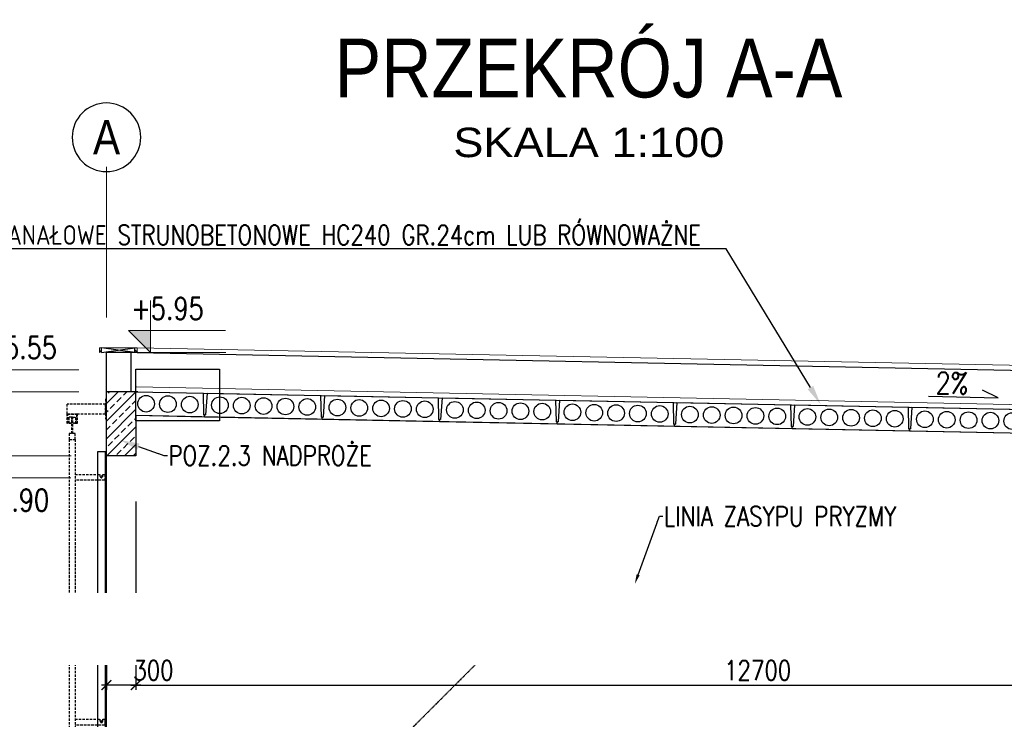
# Model space of a CAD drawing. Header units: millimetres. Extents: x -374129 to 1163271, y -112652 to 695637.
# Tile 250 of 256: x 82271 to 92326, y 33621 to 40765. Entities that reach past the tile are written whole.
import ezdxf
from ezdxf import colors
from ezdxf.entities.mleader import LeaderData, LeaderLine
from ezdxf.enums import TextEntityAlignment as Align
from ezdxf.math import Vec2, Vec3
from ezdxf.xclip import XClip

# ---------------------------------------------------------------- set-up
doc = ezdxf.new("R2010")
doc.units = ezdxf.units.MM
doc.header["$XCLIPFRAME"] = 2
doc.header["$PDMODE"] = 4
for name, pattern in [('ACAD_ISO04W100', [30, 24, -3, 0, -3]), ('CIĄGłA', [0]), ('DASHEDX2', [1.5, 1, -0.5]), ('HIDDEN', [0.375, 0.25, -0.125])]:
    doc.linetypes.add(name, pattern=pattern)
for name, color, linetype in [('KRT_bramy', 77, 'Continuous'), ('KRT_izolacje', 252, 'Continuous'), ('KRT_kreskowanie', 252, 'Continuous'), ('KRT_opisy', 146, 'Continuous'), ('KRT_osie_budopis', 1, 'Continuous'), ('KRT_plyty kanalow', 11, 'Continuous'), ('KRT_sciany', 2, 'Continuous'), ('KRT_technologia', 30, 'Continuous'), ('KRT_wymiary', 4, 'Continuous')]:
    doc.layers.add(name, color=color, linetype=linetype)
for name, color, linetype, lineweight in [('KRT_koty', 4, 'Continuous', 20), ('KRT_osie', 55, 'ACAD_ISO04W100', 18), ('Opissy', 255, 'CIĄGłA', 13)]:
    doc.layers.add(name, color=color, linetype=linetype, lineweight=lineweight)
doc.styles.add('Arial', font='arial.ttf', dxfattribs={"width": 0.85})
doc.styles.add('biuro 1', font='arial.ttf')
doc.styles.add('style3', font='romans.shx', dxfattribs={"width": 0.8})
doc.styles.add('WYMIAR', font='romans.shx', dxfattribs={"width": 0.8})
doc.dimstyles.new('KRT_1-100', dxfattribs={"dimscale": 100, "dimtxt": 2, "dimasz": 1, "dimexe": 0.5, "dimexo": 0, "dimgap": 0.5, "dimtad": 1, "dimdec": 1, "dimrnd": 0.1, "dimzin": 9, "dimdsep": 46, "dimtxsty": 'WYMIAR', "dimblk": 'ARCHTICK', "dimcen": 0.09, "dimdle": 0.5, "dimclrd": 1, "dimclre": 252, "dimclrt": 256, "dimadec": 0, "dimazin": 0, "dimtfac": 1, "dimtdec": 1, "dimtmove": 0, "dimatfit": 3, "dimfxl": 1, "dimtolj": 1, "dimtzin": 0, "dimarcsym": 0})

# ---------------------------------------------------------------- blocks, each defined once
blk = doc.blocks.new('opis_osi')
at = {"linetype": 'Continuous'}
for start, end in [(90, 180), (0, 90), (180, 270), (270, 0)]:
    blk.add_arc((0, -37.5), 35, start, end, dxfattribs=at)
at = {"color": 0, "linetype": 'Continuous', "style": 'biuro 1', "width": 0.85}
blk.add_attdef('AA', text='', height=35, dxfattribs=at).set_placement((0.1, -37.5), align=Align.MIDDLE_CENTER)
blk = doc.blocks.new('A$C7CBE38C3')
at = {"layer": 'KRT_bramy', "linetype": 'HIDDEN', "ltscale": 10}
for p, q in [((56.9, -3.7), (56.9, -1.7)), ((56.9, -1.7), (59.9, -1.7)), ((56.9, -1.7), (62.9, -1.7)), ((58.9, -3.7), (56.9, -3.7)), ((56.9, -32), (56.9, -6.3)), ((58.9, -6.3), (56.9, -6.3)), ((62.9, -1.7), (62.9, -32)), ((306.9, -32), (306.9, -6.3)), ((312.9, -1.7), (312.9, -32)), ((-5, -40), (-15, -40)), ((-2, -34.6), (15.1, -34.6)), ((-2, -35.4), (-2, -34.6)), ((15.1, -35.4), (-2, -35.4)), ((21.1, -32), (338.6, -32)), ((21.1, -38), (338.6, -38)), ((338.6, -32), (338.6, -38))]:
    blk.add_line(p, q, dxfattribs=at)
at = {"layer": 'KRT_bramy'}
for p, q in [((306.9, -3.7), (306.9, -1.7)), ((306.9, -1.7), (309.9, -1.7)), ((306.9, -1.7), (312.9, -1.7)), ((308.9, -3.7), (306.9, -3.7)), ((308.9, -6.3), (306.9, -6.3))]:
    blk.add_line(p, q, dxfattribs=at)
at = {"layer": 'KRT_bramy', "linetype": 'HIDDEN', "ltscale": 10}
for points in [[(0, -1), (0, 0), (-20, 0), (-20, -1)], [(4.5, -31.5), (4.5, -34.5), (-1.5, -34.5), (-1.5, -31.5)], [(4.5, -38.5), (4.5, -35.5), (-1.5, -35.5), (-1.5, -38.5)], [(21.1, -38), (21.1, -32), (15.1, -32), (15.1, -38)]]:
    blk.add_lwpolyline(points, close=True, dxfattribs=at)
for points in [[(-5, -30), (-5, -1), (-15, -1), (-15, -40)], [(5, -36), (5, -40), (-5, -40), (-5, -30), (5, -30), (5, -34)], [(4.5, -36), (4.5, -39.5), (-4.5, -39.5), (-4.5, -30.5), (4.5, -30.5), (4.5, -34)]]:
    blk.add_lwpolyline(points, dxfattribs=at)
at = {"layer": 'KRT_bramy'}
blk.add_lwpolyline([(527.3, -9), (527.3, -1), (33.9, -1), (33.9, -9)], close=True, dxfattribs=at)
at = {"layer": 'KRT_bramy', "linetype": 'HIDDEN', "ltscale": 10}
blk.add_circle((58.9, -5), 0.8, dxfattribs=at)
at = {"layer": 'KRT_bramy'}
blk.add_circle((308.9, -5), 0.8, dxfattribs=at)
at = {"layer": 'KRT_bramy', "linetype": 'HIDDEN', "ltscale": 10}
blk.add_arc((58.9, -5), 1.3, 269.9845, 90.0155, dxfattribs=at)
at = {"layer": 'KRT_bramy'}
blk.add_arc((308.9, -5), 1.3, 269.9845, 90.0155, dxfattribs=at)
blk = doc.blocks.new('_ArchTick')
at = {"color": 0, "linetype": 'ByBlock', "const_width": 0.15}
blk.add_lwpolyline([(-0.5, -0.5), (0.5, 0.5)], dxfattribs=at)
blk = doc.blocks.new('*D126')
at = {"layer": 'Defpoints', "color": 0, "transparency": 16777216}
for p in [(83457, 35845), (96157, 35845), (96157, 33971)]:
    blk.add_point(p, dxfattribs=at)
at = {"layer": 'KRT_wymiary', "color": 252, "lineweight": -2, "transparency": 16777216}
for p, q in [((83457, 35845), (83457, 33921)), ((96157, 35845), (96157, 33921))]:
    blk.add_line(p, q, dxfattribs=at)
at = {"layer": 'KRT_wymiary', "color": 1, "lineweight": -2, "transparency": 16777216}
blk.add_line((83407, 33971), (96207, 33971), dxfattribs=at)
at = {"layer": 'KRT_wymiary', "color": 1, "lineweight": -2, "transparency": 16777216, "xscale": 100, "yscale": 100, "zscale": 100, "rotation": 180}
blk.add_blockref('_ArchTick', (83457, 33971), dxfattribs=at)
at = {"layer": 'KRT_wymiary', "color": 1, "lineweight": -2, "transparency": 16777216, "xscale": 100, "yscale": 100, "zscale": 100}
blk.add_blockref('_ArchTick', (96157, 33971), dxfattribs=at)
at = {"layer": 'KRT_wymiary', "transparency": 16777216, "insert": (89807, 34121), "char_height": 200, "attachment_point": 5, "style": 'WYMIAR'}
blk.add_mtext('\\A1;12700', dxfattribs=at)
blk = doc.blocks.new('*U114')
at = {"ltscale": 25}
blk.add_hatch(color=256, dxfattribs=at).paths.add_polyline_path([(0, 311.67), (-15, 311.67), (0, 326.67)])
at = {"color": 1, "linetype": 'ByBlock', "ltscale": 0.85}
blk.add_line((51.21, 326.67), (-13.14, 326.67), dxfattribs=at)
blk.add_lwpolyline([(51.03, 311.67), (-15, 311.67), (0, 326.67), (0, 291.26)]).dxf.unprotected_set("ltscale", 0)
at = {"ltscale": 0.85, "style": 'style3', "width": 0.8, "flags": 8}
blk.add_attdef('H', text='', height=15, dxfattribs=at).set_placement((-13.14, 296.56), align=Align.MIDDLE_LEFT)
blk = doc.blocks.new('*D122')
at = {"layer": 'Defpoints', "color": 0, "transparency": 16777216}
for p in [(83457, 35845), (83157, 34184), (83157, 33971)]:
    blk.add_point(p, dxfattribs=at)
at = {"layer": 'KRT_wymiary', "color": 252, "lineweight": -2, "transparency": 16777216}
for p, q in [((83457, 35845), (83457, 33921)), ((83157, 34184), (83157, 33921))]:
    blk.add_line(p, q, dxfattribs=at)
at = {"layer": 'KRT_wymiary', "color": 1, "lineweight": -2, "transparency": 16777216}
blk.add_line((83507, 33971), (83107, 33971), dxfattribs=at)
at = {"layer": 'KRT_wymiary', "color": 1, "lineweight": -2, "transparency": 16777216, "xscale": 100, "yscale": 100, "zscale": 100, "rotation": 180}
blk.add_blockref('_ArchTick', (83157, 33971), dxfattribs=at)
at = {"layer": 'KRT_wymiary', "color": 1, "lineweight": -2, "transparency": 16777216, "xscale": 100, "yscale": 100, "zscale": 100}
blk.add_blockref('_ArchTick', (83457, 33971), dxfattribs=at)
at = {"layer": 'KRT_wymiary', "transparency": 16777216, "insert": (83637, 34121), "char_height": 200, "attachment_point": 5, "style": 'WYMIAR'}
blk.add_mtext('\\A1;300', dxfattribs=at)
blk = doc.blocks.new('HC240')
at = {"color": 0}
for p, q in [((-1180, 240), (-1190, 20)), ((-1180, 240), (-20, 240)), ((-20, 240), (-10, 20)), ((-1200, 0), (-1200, 20)), ((-1200, 20), (-1190, 20)), ((-1200, 0), (0, 0)), ((0, 20), (-10, 20)), ((0, 0), (0, 20))]:
    blk.add_line(p, q, dxfattribs=at)
for centre in [(-1046, 120.5), (-823, 120.5), (-600, 120.5), (-377, 120.5), (-154, 120.5)]:
    blk.add_circle(centre, 85, dxfattribs=at)
blk = doc.blocks.new('*U140')
at = {"ltscale": 25}
blk.add_hatch(color=256, dxfattribs=at).paths.add_polyline_path([(0, 411.93), (-15, 411.93), (0, 396.93)])
at = {"color": 1, "linetype": 'ByBlock', "ltscale": 0.85}
blk.add_line((51.21, 396.93), (-13.14, 396.93), dxfattribs=at)
blk.add_lwpolyline([(51.03, 411.93), (-15, 411.93), (0, 396.93), (0, 432.34)]).dxf.unprotected_set("ltscale", 0)
at = {"ltscale": 0.85, "style": 'style3', "width": 0.8, "flags": 8}
blk.add_attdef('H', text='', height=15, dxfattribs=at).set_placement((-13.14, 427.04), align=Align.MIDDLE_LEFT)
blk = doc.blocks.new('*U139')
at = {"ltscale": 25}
blk.add_hatch(color=256, dxfattribs=at).paths.add_polyline_path([(0, 385.26), (-15, 385.26), (0, 370.26)])
at = {"color": 1, "linetype": 'ByBlock', "ltscale": 0.85}
blk.add_line((51.21, 370.26), (-13.14, 370.26), dxfattribs=at)
blk.add_lwpolyline([(51.03, 385.26), (-15, 385.26), (0, 370.26), (0, 405.67)]).dxf.unprotected_set("ltscale", 0)
at = {"ltscale": 0.85, "style": 'style3', "width": 0.8, "flags": 8}
blk.add_attdef('H', text='', height=15, dxfattribs=at).set_placement((-13.14, 400.37), align=Align.MIDDLE_LEFT)

msp = doc.modelspace()

# ---------------------------------------------------------------- hatches: boundary and pattern name
at = {"layer": 'KRT_kreskowanie'}
h = msp.add_hatch(dxfattribs=at)
h.set_pattern_fill('ANSI33', color=256, scale=20, angle=180, style=0)
h.set_pattern_definition([(225, (-1626465.27, -643279.87), (89.802561, -89.802561), []), (225, (-1626555.07, -643279.87), (89.802561, -89.802561), [63.5, -31.75])])
h.paths.add_polyline_path([(83157.17, 36311.19), (83457.17, 36311.19), (83457.17, 36806.29), (83457.1, 36965.14), (83331.16, 36965.14), (83156.59, 36965.14)])

# ---------------------------------------------------------------- linework, layer by layer
at = {"layer": 'KRT_izolacje', "color": 1, "linetype": 'Continuous', "lineweight": 0}
for p, q in [((83087.17, 37365.14), (83087.17, 37415.14)), ((83087.18, 37365.14), (83087.18, 37415.14)), ((83087.18, 37415.14), (83272.17, 37415.14)), ((83469.49, 37415.14), (83272.17, 37415.14)), ((83469.49, 37415.14), (96482.17, 37157.06)), ((83469.49, 37365.14), (83469.49, 37415.14)), ((83087.18, 37365.14), (83102.18, 37391.13)), ((83469.49, 37365.14), (83454.49, 37391.13)), ((83462.97, 37015.13), (96457.17, 36755.25))]:
    msp.add_line(p, q, dxfattribs=at)
at = {"layer": 'KRT_kreskowanie', "transparency": 33554687}
for p, q in [((83447.17, 37365.14), (83107.18, 37415.14)), ((83107.18, 37367.21), (83447.17, 37415.14)), ((83107.18, 37367.21), (83107.18, 37415.14)), ((83447.17, 37365.14), (83447.17, 37415.14))]:
    msp.add_line(p, q, dxfattribs=at)
at = {"layer": 'KRT_opisy'}
for p, q in [((91551.51, 36919.08), (92262.87, 36904.85)), ((92262.87, 36904.85), (92102.16, 36983.33))]:
    msp.add_line(p, q, dxfattribs=at)
at = {"layer": 'KRT_osie', "ltscale": 0.5}
msp.add_line((83157.17, 39262.33), (83157.17, 37722.24), dxfattribs=at)
at = {"layer": 'KRT_sciany'}
for p, q in [((83157.17, 36965.14), (83157.17, 37365.14)), ((83478.18, 37365.14), (83157.17, 37365.14)), ((83397.17, 37365.14), (83157.17, 37365.14)), ((83407.17, 37365.14), (83407.17, 36965.14)), ((83469.97, 37365.06), (96457.17, 37105.32)), ((83157.17, 36311.19), (83157.17, 36965.14)), ((83478.18, 36965.14), (83157.17, 36965.14)), ((83461.97, 36965.14), (96161.97, 36711.14)), ((83457.17, 36725.48), (83457.17, 36311.19)), ((83457.17, 36725.19), (96157.17, 36471.19)), ((83457.17, 36311.19), (83157.17, 36311.19))]:
    msp.add_line(p, q, dxfattribs=at)

# ---------------------------------------------------------------- block references
at = {"layer": 'KRT_koty', "xscale": 15, "yscale": 15, "zscale": 15}
for name, p, values in [('*U140', (83606.94, 31411.19), {'H': '+5.95'}), ('*U139', (82108.44, 31411.19), {'H': '+5.55'})]:
    msp.add_blockref(name, p, dxfattribs=at).add_auto_attribs(values)
at = {"layer": 'KRT_osie_budopis', "color": 3, "xscale": 10, "yscale": 10, "zscale": 10}
msp.add_blockref('opis_osi', (83157.17, 39939.33), dxfattribs=at).add_auto_attribs({'AA': 'A'})
at = {"layer": 'KRT_plyty kanalow'}
ref = msp.add_blockref('HC240', (84159.57, 36711.14), dxfattribs=dict(at, rotation=358.8542427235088))
XClip(ref).set_block_clipping_path([(154.4560063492, -39.1476456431), (-701.4144273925, -56.2649712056), (-711.9824577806, 472.1391138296), (143.887975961, 489.2564393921)])
at = {"layer": 'KRT_plyty kanalow', "rotation": 358.8542427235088}
for p in [(85359.33, 36687.15), (86559.09, 36663.15), (87758.85, 36639.16), (88958.61, 36615.16), (90158.37, 36591.17), (91358.13, 36567.17)]:
    msp.add_blockref('HC240', p, dxfattribs=at)

# ---------------------------------------------------------------- texts
at = {"layer": 'KRT_opisy', "style": 'Arial', "width": 1.1}
msp.add_text('SKALA 1:100', height=300, dxfattribs=at).set_placement((86699.42, 39361.74))
at = {"layer": 'KRT_opisy', "insert": (91793.01, 37053.88), "char_height": 220, "attachment_point": 5, "rotation": 359.423517, "style": 'WYMIAR'}
msp.add_mtext('\\A1;2%', dxfattribs=at)
at = {"layer": 'Opissy', "insert": (85487.76, 40571.01), "char_height": 600, "attachment_point": 1, "style": 'Arial'}
msp.add_mtext_dynamic_manual_height_columns('PRZEKRÓJ A-A', width=6980.7955, gutter_width=12.5, heights=[0], dxfattribs=at)

# ---------------------------------------------------------------- leaders
at = {"layer": 'KRT_opisy', "color": 1}
ml = msp.add_multileader_mtext('Standard', dxfattribs=at)
ml.set_content('\\C54;PŁYTA KANAŁOWE STRUNOBETONOWE HC240 GR.24cm LUB RÓWNOWAŻNE', style='WYMIAR')
ml.set_leader_properties()
ml.build(insert=Vec2(0, 0))
ml.multileader.update_dxf_attribs({"text_right_attachment_type": 6, "dogleg_length": 0.36, "arrow_head_size": 200, "scale": 100})
ctx = ml.context
ctx.base_point, ctx.scale, ctx.char_height, ctx.arrow_head_size, ctx.landing_gap_size, ctx.plane_origin = Vec3(48988.57, 39304.49), 100, 200, 200, 9, Vec3(87617.39, -42957.99)
ctx.right_attachment = 6
notes = []
notes.append((ctx, [(0, (1, 1, 0), (48741.03, 39304.49), (1, 0), 247.54, [(1, [(47927.5, 36711.19)], 0, [])])]))
ctx.mtext.insert, ctx.mtext.width, ctx.mtext.defined_height, ctx.mtext.flow_direction = Vec3(48997.57, 39404.49), 4633.5621, 1400.46, 5
ml = msp.add_multileader_mtext('Standard', dxfattribs=at)
ml.set_content('\\C54;PŁYTA KANAŁOWE STRUNOBETONOWE HC240 GR.24cm LUB RÓWNOWAŻNE', style='WYMIAR')
ml.set_leader_properties()
ml.build(insert=Vec2(0, 0))
ml.multileader.update_dxf_attribs({"text_right_attachment_type": 6, "dogleg_length": 0.36, "arrow_head_size": 200, "scale": 100})
ctx = ml.context
ctx.base_point, ctx.scale, ctx.char_height, ctx.arrow_head_size, ctx.landing_gap_size, ctx.plane_origin = Vec3(84822.36, 38566.62), 100, 200, 200, 9, Vec3(123451.17, -44235.87)
ctx.right_attachment, ctx.text_align_type = 6, 2
notes.append((ctx, [(0, (1, 1, 0), (89484.1, 38426.62), (-1, 0), 247.54, [(1, [(90450.13, 36836.87)], 0, [])])]))
ctx.mtext.insert, ctx.mtext.width, ctx.mtext.defined_height, ctx.mtext.alignment, ctx.mtext.flow_direction = Vec3(89227.55, 38666.62), 4633.5621, 1400.46, 3, 5
ml = msp.add_multileader_mtext('Standard', dxfattribs=at)
ml.set_content('ŚCIANA ATTYKI MUROWANA, WYSOKOŚCI 40cm', color=1, style='WYMIAR')
ml.set_leader_properties()
ml.build(insert=Vec2(0, 0))
ml.multileader.update_dxf_attribs({"text_right_attachment_type": 6, "dogleg_length": 0.36, "arrow_head_size": 200, "scale": 50})
ctx = ml.context
ctx.base_point, ctx.scale, ctx.char_height, ctx.arrow_head_size, ctx.landing_gap_size, ctx.plane_origin = Vec3(1171.54, 37895.56), 50, 160, 200, 9, Vec3(-66139.63, -125525.92)
ctx.right_attachment = 6
notes.append((ctx, [(0, (1, 1, 0), (1135.54, 37895.56), (1, 0), 36, [(1, [(90, 36936.19)], 0, [])])]))
ctx.mtext.insert, ctx.mtext.width, ctx.mtext.defined_height, ctx.mtext.flow_direction = Vec3(1180.54, 37975.56), 3482.7917, 1400.46, 5
ml = msp.add_multileader_mtext('Standard', dxfattribs=at)
ml.set_content('\\C54;POZ.2.2b ŚCIANA ŻELBETOWA  GR30cm', style='WYMIAR')
ml.set_leader_properties()
ml.build(insert=Vec2(0, 0))
ml.multileader.update_dxf_attribs({"text_right_attachment_type": 6, "dogleg_length": 0.36, "arrow_head_size": 200, "scale": 100})
ctx = ml.context
ctx.base_point, ctx.scale, ctx.char_height, ctx.arrow_head_size, ctx.landing_gap_size, ctx.plane_origin = Vec3(1022.91, 35836.8), 100, 200, 200, 9, Vec3(-34908.06, -48475.17)
ctx.right_attachment = 6
notes.append((ctx, [(0, (1, 1, 0), (986.91, 35836.8), (1, 0), 36, [(1, [(144.96, 34183.89)], 0, [])])]))
ctx.mtext.insert, ctx.mtext.width, ctx.mtext.defined_height, ctx.mtext.flow_direction = Vec3(1031.91, 35936.8), 4990.5383, 1534.23, 5
ctx.mtext.has_bg_fill, ctx.mtext.bg_color, ctx.mtext.bg_scale_factor, ctx.mtext.bg_transparency, ctx.mtext.use_window_bg_color = 1, -1027028792, 1.5, 0, 1
for ctx, leaders in notes:
    for number, flags, end, landing, length, lines in leaders:
        leader = LeaderData()
        leader.index, (leader.has_last_leader_line, leader.has_dogleg_vector, leader.attachment_direction) = number, flags
        leader.last_leader_point, leader.dogleg_vector, leader.dogleg_length = Vec3(end), Vec3(landing), length
        for number, points, colour, breaks in lines:
            line = LeaderLine()
            line.index, line.vertices, line.color, line.breaks = number, Vec3.list(points), colors.encode_raw_color(colour), breaks
            leader.lines.append(line)
        ctx.leaders.append(leader)

# ---------------------------------------------------------------- next in the draw order: linework, layer by layer
at = {"layer": 'KRT_sciany', "color": 2}
msp.add_line((83157.17, 30421.19), (83157.17, 36311.19), dxfattribs=at)
at = {"layer": 'KRT_technologia', "color": 6, "linetype": 'DASHEDX2', "lineweight": 35, "ltscale": 5}
for p, q in [((84157.17, 31411.19), (87617.05, 34871.07)), ((87617.05, 34871.07), (96157.17, 34871.07))]:
    msp.add_line(p, q, dxfattribs=at)

# ---------------------------------------------------------------- next in the draw order: block references
at = {"layer": 'KRT_koty', "xscale": 15, "yscale": 15, "zscale": 15}
msp.add_blockref('*U114', (82028.74, 31411.19), dxfattribs=at).add_auto_attribs({'H': '+4.90'})
at = {"layer": 'KRT_osie', "xscale": 10, "yscale": 10, "zscale": 10, "rotation": 270}
msp.add_blockref('A$C7CBE38C3', (83157.17, 36690.28), dxfattribs=at)

# ---------------------------------------------------------------- next in the draw order: dimensions: what is measured, and where the dimension line sits
at = {"layer": 'KRT_wymiary'}
dim = msp.add_linear_dim(base=(83157.17, 33971.19), p1=(83457.17, 35845.46), p2=(83157.17, 34184.33), dimstyle='KRT_1-100', override={"dimtmove": 1}, dxfattribs=at)
dim.commit()
dim.dimension.update_dxf_attribs({"geometry": '*D122', "text_midpoint": (83636.52, 33971.19), "dimtype": 160})
dim = msp.add_linear_dim(base=(96157.17, 33971.19), p1=(83457.17, 35845.46), p2=(96157.17, 35845.46), dimstyle='KRT_1-100', dxfattribs=at)
dim.commit()
dim.dimension.update_dxf_attribs({"geometry": '*D126', "text_midpoint": (89807.17, 34121.19)})

# ---------------------------------------------------------------- next in the draw order: leaders
at = {"layer": 'KRT_koty', "color": 1}
ml = msp.add_multileader_mtext('Standard', dxfattribs=at)
ml.set_content('LINIA ZASYPU PRYZMY', color=1, style='WYMIAR')
ml.set_leader_properties()
ml.build(insert=Vec2(0, 0))
ml.multileader.update_dxf_attribs({"text_right_attachment_type": 6, "dogleg_length": 0.36, "arrow_head_size": 100, "scale": 100})
ctx = ml.context
ctx.base_point, ctx.scale, ctx.char_height, ctx.arrow_head_size, ctx.landing_gap_size, ctx.plane_origin = Vec3(88839.66, 35694.91), 100, 200, 100, 9, Vec3(80071.32, 34456.28)
ctx.right_attachment = 6
notes = []
notes.append((ctx, [(0, (1, 1, 0), (88803.66, 35694.91), (1, 0), 36, [(0, [(88552.66, 35003.13)], 0, [])])]))
ctx.mtext.insert, ctx.mtext.flow_direction = Vec3(88848.66, 35794.91), 5
at = {"layer": 'KRT_opisy', "color": 1}
ml = msp.add_multileader_mtext('Standard', dxfattribs=at)
ml.set_content('\\C54;POZ.2.3 NADPROŻE', style='WYMIAR')
ml.set_leader_properties()
ml.build(insert=Vec2(0, 0))
ml.multileader.update_dxf_attribs({"text_right_attachment_type": 6, "dogleg_length": 0.36, "arrow_head_size": 200, "scale": 100})
ctx = ml.context
ctx.base_point, ctx.scale, ctx.char_height, ctx.arrow_head_size, ctx.landing_gap_size, ctx.plane_origin = Vec3(83780.25, 36314.31), 100, 200, 200, 9, Vec3(47268.33, -45948.75)
ctx.right_attachment = 6
notes.append((ctx, [(0, (1, 1, 0), (83744.25, 36314.31), (1, 0), 36, [(1, [(83295.71, 36472.49)], 0, [])])]))
ctx.mtext.insert, ctx.mtext.width, ctx.mtext.defined_height, ctx.mtext.flow_direction = Vec3(83789.25, 36414.31), 4990.5383, 1534.23, 5
ctx.mtext.has_bg_fill, ctx.mtext.bg_color, ctx.mtext.bg_scale_factor, ctx.mtext.bg_transparency, ctx.mtext.use_window_bg_color = 1, -1027028792, 1.5, 0, 1
ml = msp.add_multileader_mtext('Standard', dxfattribs=at)
ml.set_content('{\\C2;OTWÓR 35x35cm WEDŁUG WYTYCZNYCH TECHNOL.}', color=1, style='WYMIAR')
ml.set_leader_properties()
ml.build(insert=Vec2(0, 0))
ml.multileader.update_dxf_attribs({"text_right_attachment_type": 6, "dogleg_length": 0.36, "arrow_head_size": 200, "scale": 100})
ctx = ml.context
ctx.base_point, ctx.scale, ctx.char_height, ctx.arrow_head_size, ctx.landing_gap_size, ctx.plane_origin = Vec3(10041.12, 34816.59), 100, 200, 200, 9, Vec3(48669.93, -47445.89)
ctx.right_attachment = 6
notes.append((ctx, [(1, (1, 1, 0), (9793.57, 34816.59), (1, 0), 247.54, [(1, [(9625, 35191.19)], 0, [])])]))
ctx.mtext.insert, ctx.mtext.width, ctx.mtext.defined_height, ctx.mtext.flow_direction = Vec3(10050.12, 34916.59), 1963.3189, 1400.46, 5
ml = msp.add_multileader_mtext('Standard', dxfattribs=at)
ml.set_content('\\C54;OTWÓR 35x35cm WEDŁUG WYTYCZNYCH TECHNOL.', style='WYMIAR')
ml.set_leader_properties()
ml.build(insert=Vec2(0, 0))
ml.multileader.update_dxf_attribs({"text_right_attachment_type": 6, "dogleg_length": 0.36, "arrow_head_size": 200, "scale": 100})
ctx = ml.context
ctx.base_point, ctx.scale, ctx.char_height, ctx.arrow_head_size, ctx.landing_gap_size, ctx.plane_origin = Vec3(48521.12, 34816.59), 100, 200, 200, 9, Vec3(87149.93, -47445.89)
ctx.right_attachment = 6
notes.append((ctx, [(0, (1, 1, 0), (48273.57, 34816.59), (1, 0), 247.54, [(1, [(48105, 35191.19)], 0, [])])]))
ctx.mtext.insert, ctx.mtext.width, ctx.mtext.defined_height, ctx.mtext.flow_direction = Vec3(48530.12, 34916.59), 1963.3189, 1400.46, 5
for ctx, leaders in notes:
    for number, flags, end, landing, length, lines in leaders:
        leader = LeaderData()
        leader.index, (leader.has_last_leader_line, leader.has_dogleg_vector, leader.attachment_direction) = number, flags
        leader.last_leader_point, leader.dogleg_vector, leader.dogleg_length = Vec3(end), Vec3(landing), length
        for number, points, colour, breaks in lines:
            line = LeaderLine()
            line.index, line.vertices, line.color, line.breaks = number, Vec3.list(points), colors.encode_raw_color(colour), breaks
            leader.lines.append(line)
        ctx.leaders.append(leader)

# ---------------------------------------------------------------- next in the draw order: block references
at = {"layer": 'KRT_plyty kanalow', "rotation": 358.8542427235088}
msp.add_blockref('HC240', (92557.89, 36543.18), dxfattribs=at)

# ---------------------------------------------------------------- next in the draw order: leaders
at = {"layer": 'KRT_opisy', "color": 1}
ml = msp.add_multileader_mtext('Standard', dxfattribs=at)
ml.set_content('\\C54;PIANKA DYLATACYJNA BRZEGOWA 1cm\\PUSZCZELNIENIE MASĄ TRWALEPLASTYCZNĄ ODPORNĄ NA AGRESJĘ CHEMICZNĄ NP.SIKAFLEX PRO 3', style='WYMIAR')
ml.set_leader_properties()
ml.build(insert=Vec2(0, 0))
ml.multileader.update_dxf_attribs({"text_left_attachment_type": 6, "text_right_attachment_type": 6, "dogleg_length": 36, "arrow_head_size": 200, "scale": 100})
ctx = ml.context
ctx.base_point, ctx.scale, ctx.char_height, ctx.arrow_head_size, ctx.landing_gap_size, ctx.plane_origin = Vec3(1022.91, 34569.79, -56.1), 100, 200, 200, 9, Vec3(36065.01, -50311.01, -56.1)
ctx.left_attachment, ctx.right_attachment = 6, 6
notes = []
notes.append((ctx, [(0, (1, 1, 0), (986.91, 34569.79, -56.1), (1, 0), 36, [(1, [(160, 31471.19, -56.1)], 0, [])])]))
ctx.mtext.insert, ctx.mtext.width, ctx.mtext.defined_height, ctx.mtext.flow_direction = Vec3(1031.91, 34809.79, -56.1), 4839.601, 350.11, 5
ctx.mtext.has_bg_fill, ctx.mtext.bg_color, ctx.mtext.bg_scale_factor, ctx.mtext.bg_transparency, ctx.mtext.use_window_bg_color = 1, -1027028792, 1.5, 0, 1
for ctx, leaders in notes:
    for number, flags, end, landing, length, lines in leaders:
        leader = LeaderData()
        leader.index, (leader.has_last_leader_line, leader.has_dogleg_vector, leader.attachment_direction) = number, flags
        leader.last_leader_point, leader.dogleg_vector, leader.dogleg_length = Vec3(end), Vec3(landing), length
        for number, points, colour, breaks in lines:
            line = LeaderLine()
            line.index, line.vertices, line.color, line.breaks = number, Vec3.list(points), colors.encode_raw_color(colour), breaks
            leader.lines.append(line)
        ctx.leaders.append(leader)

doc.saveas('drawing.dxf')
